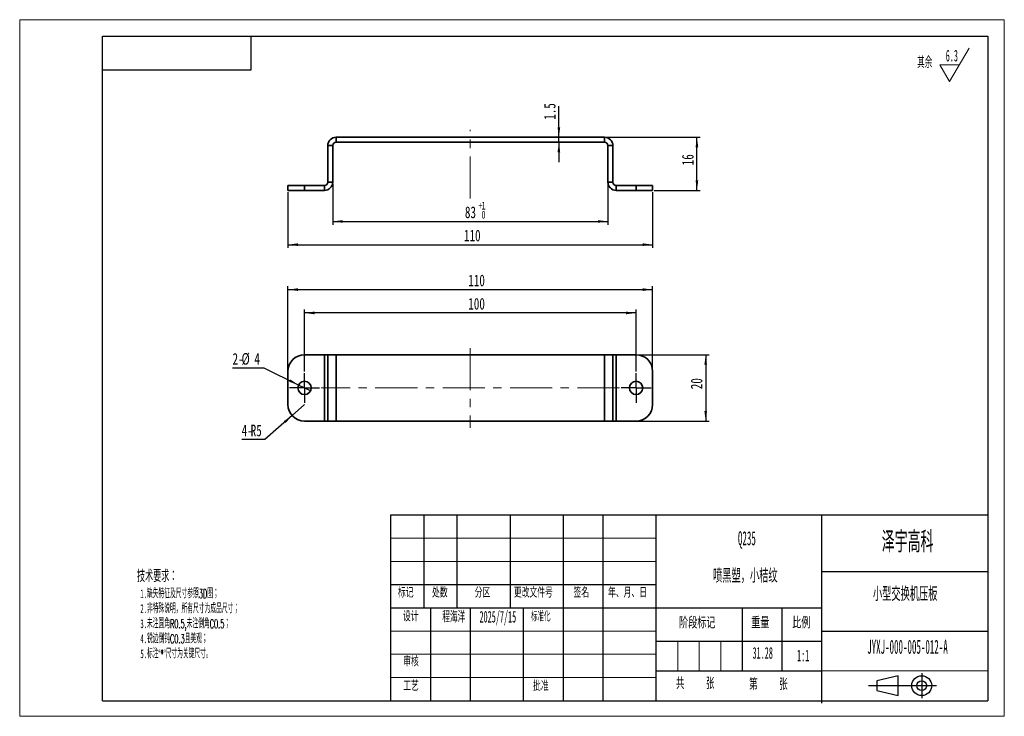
# Model space of a CAD drawing. Header units: millimetres. Extents: x 0 to 297, y 0 to 210.
import ezdxf

# ---------------------------------------------------------------- set-up
doc = ezdxf.new("R2010")
doc.units = ezdxf.units.MM
doc.header["$PDSIZE"] = -1
doc.linetypes.add('CENTER', pattern=[10.16, 6.35, -1.27, 1.27, -1.27])
doc.linetypes.add('CENTERX2', pattern=[20.32, 12.7, -2.54, 2.54, -2.54])
for name, color, linetype, lineweight in [('中心线', 1, 'CENTER', 25), ('图形符号', 7, 'Continuous', 25), ('标注层', 5, 'Continuous', 25)]:
    doc.layers.add(name, color=color, linetype=linetype, lineweight=lineweight)
doc.styles.add('SLDTEXTSTYLE0', font='TXT', dxfattribs={"width": 0.469, "bigfont": 'bigfont'})
doc.styles.add('SLDTEXTSTYLE1', font='TXT', dxfattribs={"width": 0.469})
doc.styles.add('SLDTEXTSTYLE2', font='TXT', dxfattribs={"width": 0.56, "bigfont": 'bigfont'})
doc.styles.add('SLDTEXTSTYLE3', font='TXT', dxfattribs={"width": 0.52, "bigfont": 'bigfont'})
doc.styles.add('SLDTEXTSTYLE4', font='TXT', dxfattribs={"width": 0.469})
doc.styles.add('SLDTEXTSTYLE5', font='TXT', dxfattribs={"width": 0.469, "bigfont": 'bigfont'})
doc.styles.add('SLDTEXTSTYLE6', font='TXT', dxfattribs={"width": 0.7})
doc.dimstyles.new('SLDDIMSTYLE0', dxfattribs={"dimtxt": 3.5, "dimasz": 3, "dimexe": 0, "dimexo": 0.0625, "dimgap": 0.875, "dimtad": 2, "dimdec": 1, "dimrnd": 1e-09, "dimzin": 12, "dimdsep": 46, "dimtxsty": 'SLDTEXTSTYLE1', "dimsah": 1, "dimcen": 0.09, "dimadec": 0, "dimazin": 3, "dimtfac": 1, "dimtdec": 3, "dimtofl": 0, "dimtmove": 0, "dimatfit": 3, "dimfxl": 0, "dimfrac": 2, "dimtolj": 1, "dimtzin": 12, "dimarcsym": 0})
doc.dimstyles.new('SLDDIMSTYLE1', dxfattribs={"dimtxt": 3.5, "dimasz": 3, "dimexe": 0, "dimexo": 0.0625, "dimgap": 0.875, "dimtad": 0, "dimtih": 1, "dimtoh": 1, "dimdec": 1, "dimrnd": 1e-09, "dimzin": 12, "dimdsep": 46, "dimtxsty": 'SLDTEXTSTYLE1', "dimblk1": 'NONE', "dimsah": 1, "dimcen": 0, "dimadec": 0, "dimazin": 3, "dimtfac": 1, "dimtdec": 3, "dimtmove": 0, "dimatfit": 3, "dimldrblk": 'NONE', "dimfxl": 0, "dimfrac": 2, "dimtolj": 1, "dimtzin": 12, "dimarcsym": 0})
doc.dimstyles.new('SLDDIMSTYLE2', dxfattribs={"dimtxt": 3.5, "dimasz": 3, "dimexe": 0, "dimexo": 0.0625, "dimgap": 0.875, "dimtad": 0, "dimtih": 1, "dimtoh": 1, "dimdec": 1, "dimrnd": 1e-09, "dimzin": 12, "dimdsep": 46, "dimtxsty": 'SLDTEXTSTYLE1', "dimsah": 1, "dimcen": 0, "dimadec": 0, "dimazin": 3, "dimtfac": 1, "dimtdec": 3, "dimtofl": 0, "dimtmove": 0, "dimatfit": 3, "dimfxl": 0, "dimfrac": 2, "dimtolj": 1, "dimtzin": 12, "dimarcsym": 0})
doc.dimstyles.new('SLDDIMSTYLE3', dxfattribs={"dimtxt": 3.5, "dimasz": 3, "dimexe": 0, "dimexo": 0.0625, "dimgap": 0.875, "dimtad": 2, "dimdec": 1, "dimrnd": 1e-09, "dimzin": 12, "dimdsep": 46, "dimtxsty": 'SLDTEXTSTYLE1', "dimsah": 1, "dimcen": 0.09, "dimadec": 0, "dimazin": 3, "dimtol": 1, "dimtp": 1, "dimtfac": 1, "dimtdec": 0, "dimtofl": 0, "dimtmove": 0, "dimatfit": 3, "dimfxl": 0, "dimfrac": 2, "dimtolj": 1, "dimarcsym": 0})
doc.dimstyles.new('SLDDIMSTYLE4', dxfattribs={"dimtxt": 3.5, "dimasz": 3, "dimexe": 0, "dimexo": 0.0625, "dimgap": 0.875, "dimtad": 2, "dimdec": 1, "dimrnd": 1e-09, "dimzin": 12, "dimdsep": 46, "dimtxsty": 'SLDTEXTSTYLE1', "dimsah": 1, "dimcen": 0.09, "dimadec": 0, "dimazin": 3, "dimtfac": 1, "dimtdec": 3, "dimtmove": 0, "dimatfit": 0, "dimfxl": 0, "dimfrac": 2, "dimtolj": 1, "dimtzin": 12, "dimarcsym": 0})

# ---------------------------------------------------------------- blocks, each defined once
blk = doc.blocks.new('SW_NOTE_0')
at = {"color": 0, "linetype": 'Continuous', "lineweight": 0, "attachment_point": 1}
for s, insert, char_height, style in [('技术要求：', (0, 4.77), 3.704, 'SLDTEXTSTYLE0'), ('1.', (1, -1.12), 2.646, 'SLDTEXTSTYLE1'), ('缺失特征及尺寸参照3D图；', (3, -1.12), 2.6458, 'SLDTEXTSTYLE0'), ('2.', (1, -5.64), 2.646, 'SLDTEXTSTYLE1'), ('非特殊说明，所有尺寸为成品尺寸；', (3, -5.64), 2.6458, 'SLDTEXTSTYLE0'), ('3.', (1, -10.17), 2.646, 'SLDTEXTSTYLE1'), ('未注圆角R0.5,未注倒角C0.5；', (3, -10.17), 2.6458, 'SLDTEXTSTYLE0'), ('4.', (1, -14.7), 2.646, 'SLDTEXTSTYLE1'), ('锐边倒钝C0.3且美观；', (3, -14.7), 2.6458, 'SLDTEXTSTYLE0'), ('5.', (1, -19.23), 2.646, 'SLDTEXTSTYLE1'), ('标注“*”尺寸为关键尺寸。', (3, -19.23), 2.6458, 'SLDTEXTSTYLE0')]:
    blk.add_mtext(s, dxfattribs=dict(at, insert=insert, char_height=char_height, style=style))
blk = doc.blocks.new('SW_NOTE_0_1')
at = {"color": 0, "linetype": 'Continuous', "lineweight": 0, "char_height": 4.233, "attachment_point": 2}
for s, insert, style in [('Q235', (4.65, 5.46), 'SLDTEXTSTYLE1'), ('喷黑塑，小桔纹', (4.18, -5.83), 'SLDTEXTSTYLE0')]:
    blk.add_mtext(s, dxfattribs=dict(at, insert=insert, style=style))
blk = doc.blocks.new('SW_SFSYMBOL_0')
at = {"color": 0, "linetype": 'Continuous', "lineweight": 0}
for p, q in [((1.13, -5), (7.03, 5)), ((1.13, -5), (-1.82, 0)), ((4.08, 0), (-1.82, 0))]:
    blk.add_line(p, q, dxfattribs=at)
at = {"color": 0, "linetype": 'Continuous', "lineweight": 0, "insert": (0, 4.51), "char_height": 3.5, "attachment_point": 1, "style": 'SLDTEXTSTYLE1'}
blk.add_mtext('6.3', dxfattribs=at)
blk = doc.blocks.new('_D')
at = {"layer": '标注层'}
for p, q in [((179.44, 108.99), (207.94, 108.99)), ((206.94, 108.99), (206.94, 88.99)), ((179.44, 88.99), (207.94, 88.99))]:
    blk.add_line(p, q, dxfattribs=at)
for points in [[(206.94, 108.99), (206.54, 105.99), (207.34, 105.99)], [(206.94, 88.99), (207.34, 91.99), (206.54, 91.99)]]:
    blk.add_solid(points, dxfattribs=at)
at = {"layer": '标注层', "insert": (202.43, 98.6), "char_height": 3.5, "attachment_point": 1, "rotation": 90, "style": 'SLDTEXTSTYLE6'}
blk.add_mtext('20', dxfattribs=at)
blk = doc.blocks.new('_D_1')
at = {"layer": '标注层'}
for p, q in [((85.94, 103.99), (85.94, 122.6)), ((185.94, 103.99), (185.94, 122.6)), ((185.94, 121.6), (85.94, 121.6))]:
    blk.add_line(p, q, dxfattribs=at)
for points in [[(85.94, 121.6), (88.94, 121.2), (88.94, 122)], [(185.94, 121.6), (182.94, 122), (182.94, 121.2)]]:
    blk.add_solid(points, dxfattribs=at)
at = {"layer": '标注层', "insert": (135.33, 126.12), "char_height": 3.5, "attachment_point": 1, "style": 'SLDTEXTSTYLE6'}
blk.add_mtext('100', dxfattribs=at)
blk = doc.blocks.new('_D_2')
at = {"layer": '标注层'}
for p, q in [((73.76, 105), (64.22, 105)), ((84.15, 99.87), (73.76, 105)), ((87.74, 98.11), (84.15, 99.87))]:
    blk.add_line(p, q, dxfattribs=at)
blk.add_solid([(84.15, 99.87), (81.64, 101.56), (81.28, 100.84)], dxfattribs=at)
at = {"layer": '标注层', "char_height": 3.5, "attachment_point": 1, "style": 'SLDTEXTSTYLE6'}
for s, insert in [('2-', (64.22, 109.51)), ('%%c', (66.94, 109.51)), ('4', (70.81, 109.51))]:
    blk.add_mtext(s, dxfattribs=dict(at, insert=insert))
blk = doc.blocks.new('_None')
blk = doc.blocks.new('_D_3')
at = {"layer": '标注层'}
for p, q in [((85.94, 93.99), (82.2, 90.67)), ((82.2, 90.67), (74, 83.41)), ((74, 83.41), (66.97, 83.41))]:
    blk.add_line(p, q, dxfattribs=at)
blk.add_solid([(82.2, 90.67), (79.69, 88.98), (80.22, 88.39)], dxfattribs=at)
at = {"layer": '标注层', "char_height": 3.5, "attachment_point": 1, "style": 'SLDTEXTSTYLE6'}
for s, insert in [('4-', (66.97, 87.92)), ('R5', (69.69, 87.92))]:
    blk.add_mtext(s, dxfattribs=dict(at, insert=insert))
blk = doc.blocks.new('_D_4')
at = {"layer": '标注层'}
for p, q in [((80.94, 104.49), (80.94, 129.63)), ((80.94, 128.63), (190.94, 128.63)), ((190.94, 104.49), (190.94, 129.63))]:
    blk.add_line(p, q, dxfattribs=at)
for points in [[(80.94, 128.63), (83.94, 128.23), (83.94, 129.03)], [(190.94, 128.63), (187.94, 129.03), (187.94, 128.23)]]:
    blk.add_solid(points, dxfattribs=at)
at = {"layer": '标注层', "insert": (135.33, 133.14), "char_height": 3.5, "attachment_point": 1, "style": 'SLDTEXTSTYLE6'}
blk.add_mtext('110', dxfattribs=at)
blk = doc.blocks.new('SW_CENTERMARKSYMBOL_0')
at = {"layer": '中心线', "color": 0}
for p, q in [((0, 2.5), (0, 4.5)), ((-2.5, 0), (-4.5, 0)), ((0, 0), (-2.5, 0)), ((0, 0), (0, 2.5)), ((0, 0), (0, -2.5)), ((0, 0), (2.5, 0)), ((2.5, 0), (4.5, 0)), ((0, -2.5), (0, -4.5))]:
    blk.add_line(p, q, dxfattribs=at)
blk = doc.blocks.new('SW_CENTERMARKSYMBOL_1')
at = {"layer": '中心线', "color": 0}
for p, q in [((0, 2.5), (0, 4.5)), ((-2.5, 0), (-4.5, 0)), ((0, 0), (-2.5, 0)), ((0, 0), (0, 2.5)), ((0, 0), (0, -2.5)), ((0, 0), (2.5, 0)), ((2.5, 0), (4.5, 0)), ((0, -2.5), (0, -4.5))]:
    blk.add_line(p, q, dxfattribs=at)
blk = doc.blocks.new('_D_5')
at = {"layer": '标注层'}
for p, q in [((94.44, 160.55), (94.44, 148.18)), ((177.44, 160.55), (177.44, 148.18)), ((94.44, 149.18), (177.44, 149.18))]:
    blk.add_line(p, q, dxfattribs=at)
for points in [[(94.44, 149.18), (97.44, 148.78), (97.44, 149.58)], [(177.44, 149.18), (174.44, 149.58), (174.44, 148.78)]]:
    blk.add_solid(points, dxfattribs=at)
at = {"layer": '标注层', "attachment_point": 1, "style": 'SLDTEXTSTYLE6'}
for s, insert, char_height in [('+', (138.39, 155.12), 2.35), ('1', (139.31, 155.12), 2.35), ('83', (134.31, 153.69), 3.5), ('0', (139.31, 152.39), 2.35)]:
    blk.add_mtext(s, dxfattribs=dict(at, insert=insert, char_height=char_height))
blk = doc.blocks.new('_D_6')
at = {"layer": '标注层'}
for p, q in [((80.94, 158.05), (80.94, 141.18)), ((190.94, 158.05), (190.94, 141.18)), ((80.94, 142.18), (190.94, 142.18))]:
    blk.add_line(p, q, dxfattribs=at)
for points in [[(80.94, 142.18), (83.94, 141.78), (83.94, 142.58)], [(190.94, 142.18), (187.94, 142.58), (187.94, 141.78)]]:
    blk.add_solid(points, dxfattribs=at)
at = {"layer": '标注层', "insert": (134.03, 146.69), "char_height": 3.5, "attachment_point": 1, "style": 'SLDTEXTSTYLE6'}
blk.add_mtext('110', dxfattribs=at)
blk = doc.blocks.new('_D_7')
at = {"layer": '标注层'}
for p, q in [((176.94, 174.55), (205.29, 174.55)), ((204.29, 158.55), (204.29, 174.55)), ((191.44, 158.55), (205.29, 158.55))]:
    blk.add_line(p, q, dxfattribs=at)
for points in [[(204.29, 174.55), (203.89, 171.55), (204.69, 171.55)], [(204.29, 158.55), (204.69, 161.55), (203.89, 161.55)]]:
    blk.add_solid(points, dxfattribs=at)
at = {"layer": '标注层', "insert": (199.77, 166.11), "char_height": 3.5, "attachment_point": 1, "rotation": 90, "style": 'SLDTEXTSTYLE6'}
blk.add_mtext('16', dxfattribs=at)
blk = doc.blocks.new('_D_8')
at = {"layer": '标注层'}
for p, q in [((162.65, 174.55), (162.65, 183.93)), ((162.65, 173.05), (162.65, 174.55)), ((162.65, 173.05), (162.65, 167.05))]:
    blk.add_line(p, q, dxfattribs=at)
for points in [[(162.65, 174.55), (163.05, 177.55), (162.25, 177.55)], [(162.65, 173.05), (162.25, 170.05), (163.05, 170.05)]]:
    blk.add_solid(points, dxfattribs=at)
at = {"layer": '标注层', "insert": (158.14, 179.84), "char_height": 3.5, "attachment_point": 1, "rotation": 90, "style": 'SLDTEXTSTYLE6'}
blk.add_mtext('1.5', dxfattribs=at)

msp = doc.modelspace()

# ---------------------------------------------------------------- linework, layer by layer
at = {"color": 5, "linetype": 'Continuous', "lineweight": 18}
for p, q in [((0.01, 0), (0.01, 210)), ((297.01, 210), (297.01, 0))]:
    msp.add_line(p, q, dxfattribs=at)
at = {"color": 7, "linetype": 'Continuous', "lineweight": 18}
for p, q in [((0.01, 210), (297.01, 210)), ((192.01, 53.69), (112.01, 53.69)), ((112.01, 46.69), (192.01, 46.69)), ((112.01, 25.69), (192.01, 25.69)), ((198.51, 22.69), (198.51, 13.69)), ((205.01, 22.69), (205.01, 13.69)), ((211.51, 22.69), (211.51, 13.69)), ((112.01, 18.69), (192.01, 18.69)), ((242.01, 13.69), (292.01, 13.69)), ((112.01, 11.69), (192.01, 11.69)), ((297.01, 0), (0.01, 0))]:
    msp.add_line(p, q, dxfattribs=at)
at = {"color": 7, "linetype": 'Continuous', "lineweight": 25}
for p, q in [((25.01, 4.69), (25.01, 205)), ((25.01, 205), (292.01, 205)), ((69.87, 194.91), (69.87, 205)), ((292.01, 205), (292.01, 4.69)), ((25.01, 194.91), (69.87, 194.91)), ((112.01, 4.69), (112.01, 60.69)), ((112.01, 60.69), (292.01, 60.69)), ((122.01, 32.69), (122.01, 60.69)), ((132.01, 32.69), (132.01, 60.69)), ((148.01, 32.69), (148.01, 60.69)), ((164.01, 4.69), (164.01, 60.69)), ((176.01, 4.69), (176.01, 60.69)), ((192.01, 4.69), (192.01, 60.69)), ((242.01, 3.96), (242.01, 60.69)), ((242.01, 43.69), (292.01, 43.69)), ((112.01, 39.69), (192.01, 39.69)), ((112.01, 32.69), (192.01, 32.69)), ((124.01, 4.69), (124.01, 32.69)), ((136.01, 4.69), (136.01, 32.69)), ((152.01, 4.69), (152.01, 32.69)), ((192.01, 32.69), (242.01, 32.69)), ((218.01, 13.69), (218.01, 32.69)), ((230.01, 13.69), (230.01, 32.69)), ((242.01, 25.69), (292.01, 25.69)), ((192.01, 22.69), (242.01, 22.69)), ((192.01, 13.69), (242.01, 13.69)), ((265.02, 12.24), (258.52, 10.74)), ((265.02, 6.24), (265.02, 12.24)), ((258.52, 10.74), (258.52, 7.74)), ((258.52, 7.74), (265.02, 6.24)), ((25.01, 4.69), (292.01, 4.69))]:
    msp.add_line(p, q, dxfattribs=at)
at = {"color": 7, "linetype": 'Continuous', "lineweight": 35}
for p, q in [((95.44, 174.55), (95.44, 173.05)), ((176.44, 174.55), (95.44, 174.55)), ((176.44, 173.05), (95.44, 173.05)), ((176.44, 173.05), (176.44, 174.55)), ((94.44, 172.05), (92.94, 172.05)), ((92.94, 172.05), (92.94, 161.05)), ((94.44, 172.05), (94.44, 161.05)), ((177.44, 161.05), (177.44, 172.05)), ((178.94, 172.05), (177.44, 172.05)), ((178.94, 161.05), (178.94, 172.05)), ((92.94, 161.05), (94.44, 161.05)), ((177.44, 161.05), (178.94, 161.05)), ((80.94, 158.55), (80.94, 160.05)), ((80.94, 160.05), (85.94, 160.05)), ((85.94, 158.55), (80.94, 158.55)), ((85.94, 160.05), (85.94, 158.55)), ((91.94, 160.05), (85.94, 160.05)), ((91.94, 158.55), (85.94, 158.55)), ((91.94, 158.55), (91.94, 160.05)), ((179.94, 160.05), (179.94, 158.55)), ((185.94, 160.05), (179.94, 160.05)), ((185.94, 158.55), (179.94, 158.55)), ((185.94, 158.55), (185.94, 160.05)), ((185.94, 160.05), (190.94, 160.05)), ((190.94, 158.55), (185.94, 158.55)), ((190.94, 160.05), (190.94, 158.55)), ((91.94, 108.99), (85.94, 108.99)), ((91.94, 108.99), (91.94, 88.99)), ((92.94, 108.99), (91.94, 108.99)), ((92.94, 108.99), (92.94, 88.99)), ((95.44, 108.99), (92.94, 108.99)), ((95.44, 108.99), (95.44, 88.99)), ((176.44, 108.99), (95.44, 108.99)), ((176.44, 108.99), (176.44, 88.99)), ((178.94, 108.99), (176.44, 108.99)), ((178.94, 108.99), (178.94, 88.99)), ((179.94, 108.99), (178.94, 108.99)), ((179.94, 108.99), (179.94, 88.99)), ((185.94, 108.99), (179.94, 108.99)), ((80.94, 103.99), (80.94, 93.99)), ((190.94, 103.99), (190.94, 93.99)), ((91.94, 88.99), (85.94, 88.99)), ((92.94, 88.99), (91.94, 88.99)), ((95.44, 88.99), (92.94, 88.99)), ((176.44, 88.99), (95.44, 88.99)), ((178.94, 88.99), (176.44, 88.99)), ((179.94, 88.99), (178.94, 88.99)), ((185.94, 88.99), (179.94, 88.99))]:
    msp.add_line(p, q, dxfattribs=at)
for centre in [(85.94, 98.99), (185.94, 98.99)]:
    msp.add_circle(centre, 2, dxfattribs=at)
for centre, radius, start, end in [((95.44, 172.05), 2.5, 90, 180), ((95.44, 172.05), 1, 90, 180), ((176.44, 172.05), 2.5, 0, 90), ((176.44, 172.05), 1, 0, 90), ((91.94, 161.05), 2.5, 270, 0), ((91.94, 161.05), 1, 270, 0), ((179.94, 161.05), 2.5, 180, 270), ((179.94, 161.05), 1, 180, 270), ((85.94, 103.99), 5, 90, 180), ((185.94, 103.99), 5, 0, 90), ((85.94, 93.99), 5, 180, 270), ((185.94, 93.99), 5, 270, 0)]:
    msp.add_arc(centre, radius, start, end, dxfattribs=at)
at = {"color": 7, "linetype": 'Continuous', "lineweight": 0}
msp.add_point((292.01, 60.69), dxfattribs=at)
at = {"layer": '中心线', "linetype": 'CENTERX2', "lineweight": 18}
for p, q in [((135.94, 156.07), (135.94, 176.77)), ((135.94, 110.99), (135.94, 86.99)), ((180.94, 98.99), (90.94, 98.99))]:
    msp.add_line(p, q, dxfattribs=at)
at = {"layer": '图形符号'}
for p, q in [((272.1, 13.04), (272.1, 5.42)), ((256.01, 9.24), (276.57, 9.24))]:
    msp.add_line(p, q, dxfattribs=at)
for radius in [3, 1.5]:
    msp.add_circle((272.1, 9.24), radius, dxfattribs=at)

# ---------------------------------------------------------------- block references
at = {"color": 7, "linetype": 'Continuous', "lineweight": 0}
for name, p in [('SW_SFSYMBOL_0', (279.34, 196.41)), ('SW_NOTE_0_1', (214.72, 50.33)), ('SW_NOTE_0', (35.41, 39.4))]:
    msp.add_blockref(name, p, dxfattribs=at)
at = {"layer": '中心线'}
for name, p in [('SW_CENTERMARKSYMBOL_1', (85.94, 98.99)), ('SW_CENTERMARKSYMBOL_0', (185.94, 98.99))]:
    msp.add_blockref(name, p, dxfattribs=at)

# ---------------------------------------------------------------- texts
at = {"color": 7, "linetype": 'Continuous', "lineweight": 0}
for s, insert, char_height, attachment_point, style in [('其余', (270.71, 198.91), 3.5, 1, 'SLDTEXTSTYLE0'), ('泽宇高科', (267.85, 55.77), 6.35, 2, 'SLDTEXTSTYLE2'), ('标记', (114.11, 38.8), 3, 1, 'SLDTEXTSTYLE2'), ('处数', (124.39, 38.8), 3, 1, 'SLDTEXTSTYLE2'), ('分区', (137.27, 38.8), 3, 1, 'SLDTEXTSTYLE2'), ('更改文件号', (149.07, 38.8), 3, 1, 'SLDTEXTSTYLE2'), ('签名', (167.05, 38.8), 3, 1, 'SLDTEXTSTYLE2'), ('年、月、日', (177.49, 38.8), 3, 1, 'SLDTEXTSTYLE2'), ('小型交换机压板', (267.12, 39.01), 4.233, 2, 'SLDTEXTSTYLE0'), ('设计', (115.61, 31.63), 3, 1, 'SLDTEXTSTYLE2'), ('程海洋', (130.95, 31.77), 3.5, 2, 'SLDTEXTSTYLE5'), ('2025/7/15', (144.24, 31.77), 3.5, 2, 'SLDTEXTSTYLE4'), ('标准化', (154.23, 31.63), 3, 1, 'SLDTEXTSTYLE0'), ('阶段标记', (198.9, 29.98), 3.5, 1, 'SLDTEXTSTYLE2'), ('重量', (220.67, 29.98), 3.5, 1, 'SLDTEXTSTYLE2'), ('比例', (233.04, 29.98), 3.5, 1, 'SLDTEXTSTYLE2'), ('31.28', (224.14, 20.87), 3.5, 2, 'SLDTEXTSTYLE4'), ('JYXJ-000-005-012-A', (267.8, 23.08), 4.2333, 2, 'SLDTEXTSTYLE1'), ('审核', (115.69, 18.05), 3, 1, 'SLDTEXTSTYLE2'), ('1:1', (236.33, 20.09), 3.5, 2, 'SLDTEXTSTYLE4'), ('共    张', (197.99, 11.7), 3.5, 1, 'SLDTEXTSTYLE3'), ('第    张', (220.05, 11.44), 3.5, 1, 'SLDTEXTSTYLE3'), ('工艺', (115.7, 10.68), 3, 1, 'SLDTEXTSTYLE2'), ('批准', (154.85, 10.68), 3, 1, 'SLDTEXTSTYLE2')]:
    msp.add_mtext(s, dxfattribs=dict(at, insert=insert, char_height=char_height, attachment_point=attachment_point, style=style))

# ---------------------------------------------------------------- dimensions: what is measured, and where the dimension line sits
at = {"layer": '标注层'}
for base, p1, p2, dimstyle, picture, middle in [((162.65, 174.55), (176.44, 173.05), (176.44, 174.55), 'SLDDIMSTYLE4', '_D_8', (162.65, 181.89)), ((204.29, 174.55), (190.94, 158.55), (176.44, 174.55), 'SLDDIMSTYLE4', '_D_7', (204.29, 167.47)), ((206.94, 88.99), (178.94, 108.99), (178.94, 88.99), 'SLDDIMSTYLE0', '_D', (206.94, 99.97))]:
    dim = msp.add_linear_dim(base=base, p1=p1, p2=p2, angle=90, dimstyle=dimstyle, dxfattribs=at)
    dim.commit()
    dim.dimension.update_dxf_attribs({"geometry": picture, "text_midpoint": middle, "dimtype": 160})
for base, p1, p2, dimstyle, picture, middle in [((177.44, 149.18), (94.44, 161.05), (177.44, 161.05), 'SLDDIMSTYLE3', '_D_5', (137.26, 149.18)), ((190.94, 142.18), (80.94, 158.55), (190.94, 158.55), 'SLDDIMSTYLE0', '_D_6', (136.07, 142.18)), ((190.94, 128.63), (80.94, 103.99), (190.94, 103.99), 'SLDDIMSTYLE0', '_D_4', (137.37, 128.63)), ((85.94, 121.6), (185.94, 103.49), (85.94, 103.49), 'SLDDIMSTYLE0', '_D_1', (137.37, 121.6))]:
    dim = msp.add_linear_dim(base=base, p1=p1, p2=p2, dimstyle=dimstyle, dxfattribs=at)
    dim.commit()
    dim.dimension.update_dxf_attribs({"geometry": picture, "text_midpoint": middle, "dimtype": 160})
dim = msp.add_diameter_dim_2p(p1=(87.74, 98.11), p2=(84.15, 99.87), text='2-<>', dimstyle='SLDDIMSTYLE1', dxfattribs=at)
dim.commit()
dim.dimension.update_dxf_attribs({"geometry": '_D_2', "text_midpoint": (68.2, 107.53), "dimtype": 163})
dim = msp.add_radius_dim(center=(85.94, 93.99), mpoint=(82.2, 90.67), text='4-<>', dimstyle='SLDDIMSTYLE2', dxfattribs=at)
dim.commit()
dim.dimension.update_dxf_attribs({"geometry": '_D_3', "text_midpoint": (69.69, 85.44), "dimtype": 164})

doc.saveas('drawing.dxf')
